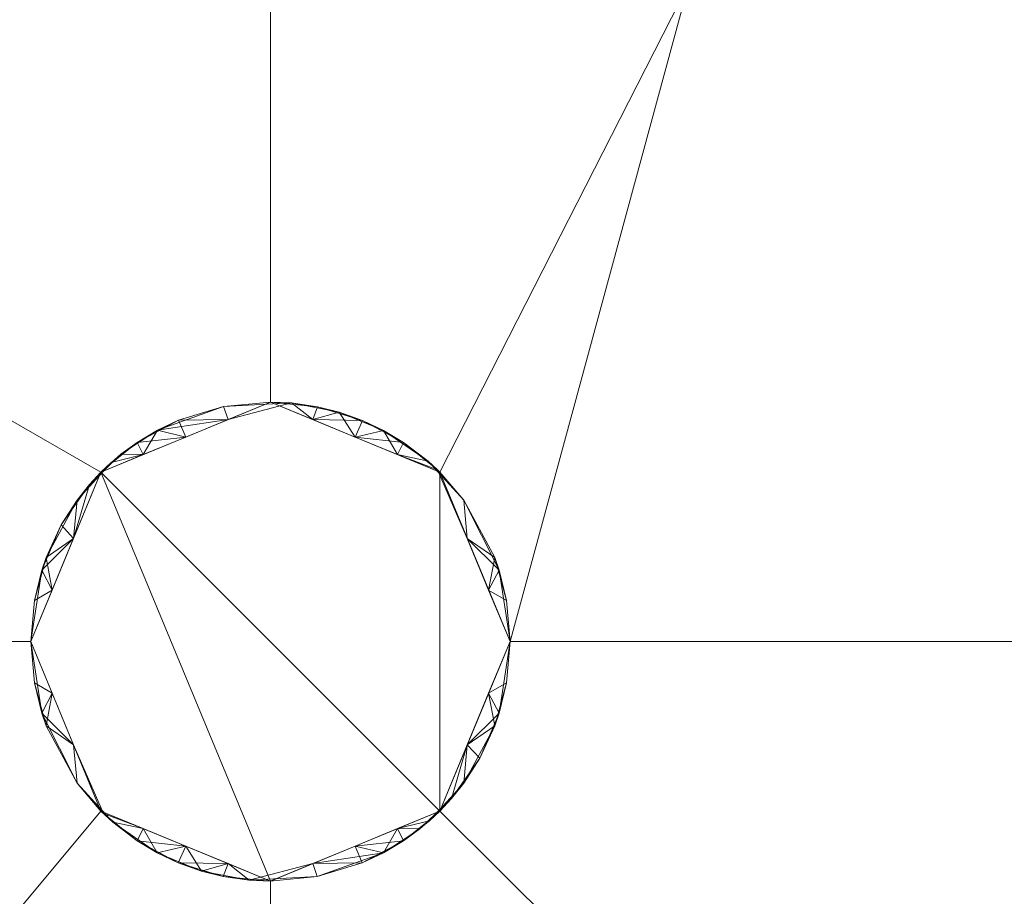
# Model space of a CAD drawing. Header units: millimetres. Extents: x -300 to 300, y 0 to 450.
# Tile 69 of 256: x -18 to 54, y 46 to 110. Entities that reach past the tile are written whole.
import ezdxf

# ---------------------------------------------------------------- set-up
doc = ezdxf.new("R2010")
doc.units = ezdxf.units.MM
doc.layers.add('A-GENM', color=13, linetype='Continuous')

# ---------------------------------------------------------------- blocks, each defined once
blk = doc.blocks.new('MODEL_CCAS0420-1080410R0 - MODEL_CCAS0420-1080410R0-453240-Preview')
at = {"layer": 'A-GENM', "lineweight": 9}
mesh = blk.add_polyface(dxfattribs=at)
corners = [(-296.159, -20, -110), (-295.657, -15.55, -110), (-294.177, -11.323, -110), (-291.793, -7.531, -110), (-288.625, -4.364, -110), (-284.831, -1.981, -110), (-280.602, -0.502, -110), (-276.147, 0, -110), (276.147, 0, -110), (280.596, -0.501, -110), (284.825, -1.978, -110), (288.619, -4.359, -110), (291.788, -7.525, -110), (294.174, -11.316, -110), (295.656, -15.545, -110), (296.159, -20, -110), (296.159, -426.171, -110), (295.658, -430.617, -110), (294.182, -434.842, -110), (291.802, -438.632, -110), (288.638, -441.797, -110), (284.848, -444.179, -110), (280.622, -445.657, -110), (276.171, -446.159, -110), (-276.171, -446.159, -110), (-280.617, -445.658, -110), (-284.842, -444.182, -110), (-288.632, -441.802, -110), (-291.797, -438.638, -110), (-294.179, -434.848, -110), (-295.657, -430.622, -110), (-296.159, -426.171, -110)]
mesh.append_faces([[corners[k] for k in face] for face in [(15, 12, 13, 14)]], dxfattribs={"vtx0": -1})
mesh.append_faces([[corners[k] for k in face] for face in [(16, 8, 15)]], dxfattribs={"vtx0": -1, "vtx1": -1})
mesh.append_faces([[corners[k] for k in face] for face in [(24, 31, 7, 8)]], dxfattribs={"vtx0": -1, "vtx1": -1, "vtx3": -1})
mesh.append_faces([[corners[k] for k in face] for face in [(31, 24, 25, 30), (18, 21, 22, 17), (17, 22, 23, 16)]], dxfattribs={"vtx0": -1, "vtx2": -1})
mesh.append_faces([[corners[k] for k in face] for face in [(0, 3, 4, 5), (0, 5, 6, 7)]], dxfattribs={"vtx0": -1, "vtx3": -1})
mesh.append_faces([[corners[k] for k in face] for face in [(28, 29, 27)]], dxfattribs={"vtx1": -1})
mesh.append_faces([[corners[k] for k in face] for face in [(25, 26, 30), (11, 12, 15, 10), (9, 10, 15, 8), (31, 0, 7)]], dxfattribs={"vtx1": -1, "vtx2": -1})
mesh.append_faces([[corners[k] for k in face] for face in [(23, 24, 8, 16)]], dxfattribs={"vtx1": -1, "vtx2": -1, "vtx3": -1})
mesh.append_faces([[corners[k] for k in face] for face in [(26, 27, 29, 30)]], dxfattribs={"vtx1": -1, "vtx3": -1})
mesh.append_faces([[corners[k] for k in face] for face in [(19, 20, 21, 18)]], dxfattribs={"vtx2": -1})
mesh.append_faces([[corners[k] for k in face] for face in [(0, 1, 2, 3)]], dxfattribs={"vtx3": -1})
mesh = blk.add_polyface(dxfattribs=at)
corners = [(-279.918, -2), (-292.651, -7.27), (-297.929, -20), (-297.929, -224.97), (-297.929, -429.94), (-292.661, -442.661), (-279.94, -447.929), (0, -447.929), (279.94, -447.929), (292.661, -442.661), (297.929, -429.94), (297.929, -224.97), (297.929, -20), (292.651, -7.27), (279.918, -2), (0, -2), (0, -3.5), (13.257, -3.5), (26.515, -3.5), (39.772, -3.5), (53.029, -3.5), (66.287, -3.5), (79.544, -3.5), (92.801, -3.5), (106.059, -3.5), (119.316, -3.5), (132.573, -3.5), (145.831, -3.5), (159.088, -3.5), (172.345, -3.5), (185.603, -3.5), (198.86, -3.5), (212.117, -3.5), (225.375, -3.5), (238.632, -3.5), (251.889, -3.5), (265.147, -3.5), (278.404, -3.5), (291.028, -7.487), (296.497, -19.511), (296.5, -32.769), (296.5, -46.026), (296.5, -59.283), (296.5, -72.541), (296.5, -85.798), (296.5, -99.055), (296.5, -112.313), (296.5, -125.57), (296.5, -138.827), (296.5, -152.085), (296.5, -165.342), (296.5, -178.599), (296.5, -191.857), (296.5, -205.114), (296.5, -218.371), (296.5, -231.629), (296.5, -244.886), (296.5, -258.143), (296.499, -271.401), (296.499, -284.658), (296.499, -297.915), (296.499, -311.173), (296.499, -324.43), (296.499, -337.687), (296.5, -350.945), (296.5, -364.202), (296.5, -377.459), (296.5, -390.717), (296.5, -403.974), (296.5, -417.231), (296.497, -430.489), (291.028, -442.513), (278.404, -446.5), (265.147, -446.5), (251.889, -446.5), (238.632, -446.5), (225.375, -446.5), (212.117, -446.5), (198.86, -446.5), (185.603, -446.5), (172.345, -446.5), (159.088, -446.5), (145.831, -446.5), (132.573, -446.5), (119.316, -446.5), (106.059, -446.5), (92.801, -446.5), (79.544, -446.5), (66.287, -446.5), (53.029, -446.5), (39.772, -446.5), (26.515, -446.5), (13.257, -446.5), (0, -446.5), (-12.926, -446.5), (-25.852, -446.5), (-38.777, -446.5), (-51.703, -446.5), (-64.629, -446.5), (-77.555, -446.5), (-90.48, -446.5), (-103.406, -446.5), (-116.332, -446.5), (-129.258, -446.5), (-142.183, -446.5), (-155.109, -446.5), (-168.035, -446.5), (-180.961, -446.5), (-193.887, -446.5), (-206.812, -446.5), (-219.738, -446.5), (-232.664, -446.5), (-245.59, -446.5), (-258.515, -446.5), (-271.441, -446.5), (-284.356, -445.968), (-294.544, -438.124), (-296.5, -425.35), (-296.5, -412.424), (-296.5, -399.498), (-296.5, -386.572), (-296.5, -373.646), (-296.5, -360.721), (-296.5, -347.795), (-296.499, -334.869), (-296.499, -321.943), (-296.499, -309.018), (-296.499, -296.092), (-296.499, -283.166), (-296.499, -270.24), (-296.5, -257.315), (-296.5, -244.389), (-296.5, -231.463), (-296.5, -218.537), (-296.5, -205.611), (-296.5, -192.686), (-296.5, -179.76), (-296.5, -166.834), (-296.5, -153.908), (-296.5, -140.983), (-296.5, -128.057), (-296.5, -115.131), (-296.5, -102.205), (-296.5, -89.28), (-296.5, -76.354), (-296.5, -63.428), (-296.5, -50.502), (-296.5, -37.576), (-296.5, -24.651), (-294.544, -11.876), (-284.356, -4.032), (-271.441, -3.5), (-258.515, -3.5), (-245.59, -3.5), (-232.664, -3.5), (-219.738, -3.5), (-206.812, -3.5), (-193.887, -3.5), (-180.961, -3.5), (-168.035, -3.5), (-155.109, -3.5), (-142.183, -3.5), (-129.258, -3.5), (-116.332, -3.5), (-103.406, -3.5), (-90.48, -3.5), (-77.555, -3.5), (-64.629, -3.5), (-51.703, -3.5), (-38.777, -3.5), (-25.852, -3.5), (-12.926, -3.5), (-294.538, -438.129), (-294.547, -438.108)]
mesh.append_faces([[corners[k] for k in face] for face in [(116, 172, 173)]])
mesh.append_faces([[corners[k] for k in face] for face in [(118, 4, 117), (6, 115, 5), (115, 6, 114), (7, 104, 6), (1, 150, 0), (151, 0, 150)]], dxfattribs={"vtx0": -1, "vtx1": -1})
mesh.append_faces([[corners[k] for k in face] for face in [(4, 124, 125), (7, 99, 100), (2, 148, 149), (149, 1, 2), (2, 141, 142), (0, 151, 152), (0, 160, 161, 15), (15, 165, 166), (15, 170, 171), (8, 81, 82, 7), (8, 72, 73), (11, 61, 62, 10), (12, 46, 47, 11), (38, 13, 14, 37), (13, 38, 39, 12)]], dxfattribs={"vtx0": -1, "vtx2": -1})
mesh.append_faces([[corners[k] for k in face] for face in [(4, 118, 119, 120), (4, 120, 121, 122), (3, 128, 129, 130), (3, 130, 131, 132), (3, 138, 139, 140), (0, 154, 155, 156), (0, 156, 157, 158), (15, 161, 162, 163), (15, 163, 164, 165), (8, 73, 74, 75), (7, 86, 87, 88), (7, 83, 84, 85), (10, 68, 69, 70), (11, 55, 56, 57), (14, 28, 29, 30), (14, 32, 33, 34), (15, 19, 20, 21), (12, 44, 45, 46), (11, 49, 50, 51), (11, 47, 48, 49), (12, 39, 40, 41)]], dxfattribs={"vtx0": -1, "vtx3": -1})
mesh.append_faces([[corners[k] for k in face] for face in [(123, 124, 4, 122), (127, 128, 3, 126), (113, 114, 6, 112), (111, 112, 6, 110), (109, 110, 6, 108), (107, 108, 6, 106), (96, 97, 7, 95), (105, 106, 6, 104), (103, 104, 7, 102), (101, 102, 7, 100), (98, 99, 7, 97), (94, 95, 7, 93), (135, 136, 3, 134), (137, 138, 3, 136), (133, 134, 3, 132), (145, 146, 2, 144), (147, 148, 2, 146), (143, 144, 2, 142), (149, 150, 1), (153, 154, 0, 152), (159, 160, 0, 158), (169, 170, 15, 168), (167, 168, 15, 166), (78, 79, 8, 77), (80, 81, 8, 79), (76, 77, 8, 75), (91, 92, 7, 90), (89, 90, 7, 88), (85, 86, 7), (82, 83, 7), (67, 68, 10, 66), (65, 66, 10, 64), (60, 61, 11, 59), (58, 59, 11, 57), (63, 64, 10, 62), (54, 55, 11, 53), (26, 27, 15, 25), (31, 32, 14, 30), (16, 17, 15, 171), (18, 19, 15, 17), (24, 25, 15, 23), (22, 23, 15, 21), (34, 35, 14), (52, 53, 11, 51), (36, 37, 14, 35), (42, 43, 12, 41), (43, 44, 12), (92, 93, 7)]], dxfattribs={"vtx1": -1, "vtx2": -1})
mesh.append_faces([[corners[k] for k in face] for face in [(3, 4, 125, 126), (2, 3, 140, 141), (71, 72, 8, 9), (70, 71, 9, 10), (27, 28, 14, 15)]], dxfattribs={"vtx1": -1, "vtx3": -1})
mesh.append_faces([[corners[k] for k in face] for face in [(4, 173, 117), (115, 172, 5)]], dxfattribs={"vtx2": -1})
mesh = blk.add_polyface(dxfattribs=at)
corners = [(0, -113.079, -5), (74.359, -113.079, -5), (148.718, -113.079, -5), (223.077, -113.079, -5), (294.5, -132.968, -5), (294.499, -81.318, -5), (294.499, -29.667, -5), (258.762, -5.5, -5), (206.609, -5.5, -5), (154.956, -5.5, -5), (103.303, -5.5, -5), (51.652, -5.5, -5), (0, -5.5, -5), (-59.752, -5.5, -5), (-119.504, -5.5, -5), (-179.256, -5.5, -5), (-239.009, -5.5, -5), (-294.499, -25.775, -5), (-289.1, -8.453, -5), (-294.499, -73.214, -5), (-294.5, -132.968, -5), (-275.116, -113.088, -5), (-244.547, -113.079, -5), (-213.979, -113.079, -5), (-183.41, -113.079, -5), (-152.842, -113.079, -5), (-122.274, -113.079, -5), (-91.705, -113.079, -5), (-61.137, -113.079, -5), (-30.568, -113.079, -5), (-119.5, -65, -5), (-114.374, -52.626, -5), (-102, -47.5, -5), (-89.626, -52.626, -5), (-84.5, -65, -5), (-89.626, -77.374, -5), (-102, -82.5, -5), (-114.374, -77.374, -5), (17.5, -65, -5), (12.374, -77.374, -5), (0, -82.5, -5), (-12.374, -77.374, -5), (-17.5, -65, -5), (-12.374, -52.626, -5), (0, -47.5, -5), (12.374, -52.626, -5), (119.5, -65, -5), (114.374, -77.374, -5), (102, -82.5, -5), (89.626, -77.374, -5), (84.5, -65, -5), (89.626, -52.626, -5), (102, -47.5, -5), (114.374, -52.626, -5), (-290.42, -24.284, -5)]
mesh.append_faces([[corners[k] for k in face] for face in [(18, 17, 54)]])
mesh.append_faces([[corners[k] for k in face] for face in [(32, 14, 31), (42, 29, 41), (50, 1, 49), (8, 3, 7), (53, 10, 52)]], dxfattribs={"vtx0": -1, "vtx1": -1})
mesh.append_faces([[corners[k] for k in face] for face in [(13, 34, 42, 43)]], dxfattribs={"vtx0": -1, "vtx1": -1, "vtx3": -1})
mesh.append_faces([[corners[k] for k in face] for face in [(30, 24, 25, 37), (16, 22, 23, 15), (35, 27, 28, 34), (37, 25, 26, 36), (36, 26, 27, 35), (31, 14, 15, 30), (13, 33, 34), (0, 40, 41, 29), (11, 50, 51, 10), (12, 44, 45, 11), (10, 51, 52)]], dxfattribs={"vtx0": -1, "vtx2": -1})
mesh.append_faces([[corners[k] for k in face] for face in [(19, 21, 22, 16), (15, 23, 24, 30), (11, 45, 38, 50)]], dxfattribs={"vtx0": -1, "vtx2": -1, "vtx3": -1})
mesh.append_faces([[corners[k] for k in face] for face in [(20, 21, 19)]], dxfattribs={"vtx1": -1})
mesh.append_faces([[corners[k] for k in face] for face in [(47, 48, 2)]], dxfattribs={"vtx1": -1, "vtx2": -1})
mesh.append_faces([[corners[k] for k in face] for face in [(28, 29, 42, 34), (38, 39, 1, 50), (46, 47, 2, 9)]], dxfattribs={"vtx1": -1, "vtx2": -1, "vtx3": -1})
mesh.append_faces([[corners[k] for k in face] for face in [(13, 14, 32, 33), (12, 13, 43, 44), (39, 40, 0, 1), (48, 49, 1, 2), (2, 3, 8, 9), (53, 46, 9, 10)]], dxfattribs={"vtx1": -1, "vtx3": -1})
mesh.append_faces([[corners[k] for k in face] for face in [(16, 54, 19), (5, 6, 7)]], dxfattribs={"vtx2": -1})
mesh.append_faces([[corners[k] for k in face] for face in [(3, 4, 5, 7)]], dxfattribs={"vtx2": -1, "vtx3": -1})
mesh = blk.add_polyface(dxfattribs=at)
corners = [(17.5, -65, -15), (12.374, -52.626, -15), (0, -47.5, -15), (-12.374, -52.626, -15), (-17.5, -65, -15), (-12.374, -77.374, -15), (0, -82.5, -15), (12.374, -77.374, -15)]
mesh.append_faces([[corners[k] for k in face] for face in [(4, 5, 3)]], dxfattribs={"vtx1": -1})
mesh.append_faces([[corners[k] for k in face] for face in [(6, 7, 3, 5), (2, 3, 7)]], dxfattribs={"vtx1": -1, "vtx2": -1})
mesh.append_faces([[corners[k] for k in face] for face in [(7, 0, 1, 2)]], dxfattribs={"vtx3": -1})
mesh = blk.add_polyface(dxfattribs=at)
corners = [(-17.5, -65, -5), (-17.5, -65, -7.5), (-17.5, -65, -10), (-17.5, -65, -12.5), (-17.5, -65, -15), (-12.374, -52.626, -15), (0, -47.5, -15), (12.374, -52.626, -15), (17.5, -65, -15), (17.5, -65, -12.5), (17.5, -65, -10), (17.5, -65, -7.5), (17.5, -65, -5), (12.374, -52.626, -5), (0, -47.5, -5), (-12.374, -52.626, -5), (-14.38, -57.467, -5), (14.38, -57.467, -5), (-14.38, -57.467, -15), (14.38, -57.467, -15), (-16.704, -59.782, -8.75), (16.704, -59.782, -8.75), (-15.94, -61.234, -15), (15.94, -61.234, -15), (-14.122, -54.665, -10.486), (-6.187, -50.063, -5), (-6.187, -50.063, -15), (14.122, -54.665, -10.486), (6.187, -50.063, -5), (6.187, -50.063, -15), (-3.414, -47.836, -10), (-9.722, -50.449, -10.835), (9.722, -50.449, -10.835), (3.444, -47.842, -10.085), (-16.387, -58.859, -12.058), (-17.238, -61.986, -11.25), (16.387, -58.859, -12.058), (17.238, -61.986, -11.25), (-15.94, -61.234, -5), (15.94, -61.234, -5), (-15.285, -56.478, -8.009), (-13.221, -53.534, -7.777), (-9.281, -51.344, -5), (-8.249, -49.566, -7.918), (-12.066, -52.325, -9.989), (-10.913, -51.319, -7.684), (-11.619, -51.914, -12.542), (-9.281, -51.344, -15), (-6.701, -48.834, -10.391), (-3.094, -48.781, -15), (14.122, -54.665, -7.302), (11.511, -51.818, -8.129), (8.27, -49.578, -7.908), (5.032, -48.239, -7.513), (1.541, -47.568, -7.63), (3.094, -48.781, -5), (0.013, -47.5, -10.165), (9.281, -51.344, -5), (6.725, -48.844, -10.364), (-3.094, -48.781, -5), (12.196, -52.45, -12.106), (9.281, -51.344, -15), (3.094, -48.781, -15)]
mesh.append_faces([[corners[k] for k in face] for face in [(39, 11, 12)]], dxfattribs={"vtx0": -1})
mesh.append_faces([[corners[k] for k in face] for face in [(19, 60, 7), (13, 50, 17), (59, 54, 14), (42, 43, 25), (26, 31, 47), (49, 48, 26), (14, 54, 55), (6, 56, 49), (7, 60, 61)]], dxfattribs={"vtx0": -1, "vtx1": -1})
mesh.append_faces([[corners[k] for k in face] for face in [(18, 24, 34), (27, 36, 21), (34, 20, 35), (20, 40, 16), (46, 44, 24), (46, 47, 31), (58, 29, 32), (30, 59, 43), (41, 16, 40), (20, 38, 1), (23, 37, 36), (39, 21, 11), (50, 27, 21), (44, 31, 45), (19, 27, 60), (50, 13, 51), (53, 52, 28), (30, 48, 49), (41, 40, 24), (48, 31, 26), (57, 52, 51), (33, 62, 58), (58, 52, 53), (3, 22, 35), (40, 20, 34), (2, 35, 20), (34, 35, 22), (19, 36, 27), (37, 10, 21), (9, 37, 23), (36, 37, 21), (24, 40, 34), (41, 24, 44), (43, 45, 31), (43, 31, 48), (45, 41, 44), (31, 44, 46), (41, 45, 15), (45, 43, 42), (33, 56, 62), (5, 46, 24), (30, 49, 56), (17, 50, 21), (51, 60, 27), (50, 51, 27), (32, 51, 52), (32, 52, 58), (33, 53, 54), (53, 55, 54), (33, 54, 56), (54, 30, 56), (32, 61, 60), (33, 58, 53), (30, 54, 59), (43, 48, 30), (32, 60, 51)]], dxfattribs={"vtx0": -1, "vtx1": -1, "vtx2": -1})
mesh.append_faces([[corners[k] for k in face] for face in [(21, 10, 11), (35, 2, 3), (45, 42, 15), (34, 22, 18), (37, 9, 10), (36, 19, 23), (20, 16, 38), (46, 5, 47), (51, 13, 57), (53, 28, 55), (32, 29, 61)]], dxfattribs={"vtx0": -1, "vtx2": -1})
mesh.append_faces([[corners[k] for k in face] for face in [(0, 1, 38)]], dxfattribs={"vtx1": -1})
mesh.append_faces([[corners[k] for k in face] for face in [(1, 2, 20), (39, 17, 21), (18, 5, 24), (62, 29, 58), (6, 62, 56), (15, 16, 41), (59, 25, 43), (57, 28, 52)]], dxfattribs={"vtx1": -1, "vtx2": -1})
mesh.append_faces([[corners[k] for k in face] for face in [(23, 8, 9), (3, 4, 22)]], dxfattribs={"vtx2": -1})
mesh = blk.add_polyface(dxfattribs=at)
corners = [(-17.5, -65, -5), (-12.374, -77.374, -5), (0, -82.5, -5), (12.374, -77.374, -5), (17.5, -65, -5), (17.5, -65, -7.5), (17.5, -65, -10), (17.5, -65, -12.5), (17.5, -65, -15), (12.374, -77.374, -15), (0, -82.5, -15), (-12.374, -77.374, -15), (-17.5, -65, -15), (-17.5, -65, -12.5), (-17.5, -65, -10), (-17.5, -65, -7.5), (14.38, -72.533, -5), (-14.38, -72.533, -5), (14.38, -72.533, -15), (-14.38, -72.533, -15), (16.704, -70.218, -8.75), (-16.704, -70.218, -8.75), (15.94, -68.766, -15), (-15.94, -68.766, -15), (14.122, -75.335, -10.486), (6.187, -79.937, -5), (6.187, -79.937, -15), (-14.122, -75.335, -10.486), (-6.187, -79.937, -5), (-6.187, -79.937, -15), (3.414, -82.164, -10), (9.722, -79.551, -10.835), (-9.722, -79.551, -10.835), (-3.444, -82.158, -10.085), (16.387, -71.141, -12.058), (17.238, -68.014, -11.25), (-16.387, -71.141, -12.058), (-17.238, -68.014, -11.25), (15.94, -68.766, -5), (-15.94, -68.766, -5), (15.285, -73.522, -8.009), (13.221, -76.466, -7.777), (9.281, -78.656, -5), (8.249, -80.434, -7.918), (12.066, -77.675, -9.989), (10.913, -78.681, -7.684), (11.619, -78.086, -12.542), (9.281, -78.656, -15), (6.701, -81.166, -10.391), (3.094, -81.219, -15), (-14.122, -75.335, -7.302), (-11.511, -78.182, -8.129), (-8.27, -80.422, -7.908), (-5.032, -81.761, -7.513), (-1.541, -82.432, -7.63), (-3.094, -81.219, -5), (-0.013, -82.5, -10.165), (-9.281, -78.656, -5), (-6.725, -81.156, -10.364), (3.094, -81.219, -5), (-12.196, -77.55, -12.106), (-9.281, -78.656, -15), (-3.094, -81.219, -15)]
mesh.append_faces([[corners[k] for k in face] for face in [(39, 15, 0)]], dxfattribs={"vtx0": -1})
mesh.append_faces([[corners[k] for k in face] for face in [(19, 60, 11), (1, 50, 17), (59, 54, 2), (42, 43, 25), (26, 31, 47), (49, 48, 26), (2, 54, 55), (10, 56, 49)]], dxfattribs={"vtx0": -1, "vtx1": -1})
mesh.append_faces([[corners[k] for k in face] for face in [(18, 24, 34), (27, 36, 21), (34, 20, 35), (20, 40, 16), (46, 44, 24), (46, 47, 31), (30, 59, 43), (41, 16, 40), (20, 38, 5), (23, 37, 36), (39, 21, 15), (50, 27, 21), (44, 31, 45), (19, 27, 60), (50, 1, 51), (53, 52, 28), (30, 48, 49), (41, 40, 24), (48, 31, 26), (57, 52, 51), (33, 62, 58), (58, 52, 53), (7, 22, 35), (40, 20, 34), (6, 35, 20), (34, 35, 22), (19, 36, 27), (37, 14, 21), (13, 37, 23), (36, 37, 21), (24, 40, 34), (41, 24, 44), (43, 45, 31), (43, 31, 48), (45, 41, 44), (31, 44, 46), (41, 45, 3), (45, 43, 42), (9, 46, 24), (30, 49, 56), (17, 50, 21), (51, 60, 27), (50, 51, 27), (32, 51, 52), (32, 52, 58), (33, 53, 54), (53, 55, 54), (33, 54, 56), (54, 30, 56), (29, 32, 58), (33, 58, 53), (30, 54, 59), (43, 48, 30), (32, 60, 51), (32, 61, 60), (33, 56, 62)]], dxfattribs={"vtx0": -1, "vtx1": -1, "vtx2": -1})
mesh.append_faces([[corners[k] for k in face] for face in [(21, 14, 15), (35, 6, 7), (45, 42, 3), (34, 22, 18), (60, 61, 11), (37, 13, 14), (36, 19, 23), (20, 16, 38), (32, 29, 61), (46, 9, 47), (51, 1, 57), (53, 28, 55)]], dxfattribs={"vtx0": -1, "vtx2": -1})
mesh.append_faces([[corners[k] for k in face] for face in [(4, 5, 38)]], dxfattribs={"vtx1": -1})
mesh.append_faces([[corners[k] for k in face] for face in [(5, 6, 20), (39, 17, 21), (18, 9, 24), (62, 29, 58), (10, 62, 56), (3, 16, 41), (59, 25, 43), (57, 28, 52)]], dxfattribs={"vtx1": -1, "vtx2": -1})
mesh.append_faces([[corners[k] for k in face] for face in [(23, 12, 13), (7, 8, 22)]], dxfattribs={"vtx2": -1})

msp = doc.modelspace()

# ---------------------------------------------------------------- block references
at = {"layer": 'A-GENM', "lineweight": 9, "rotation": 180}
msp.add_blockref('MODEL_CCAS0420-1080410R0 - MODEL_CCAS0420-1080410R0-453240-Preview', (0, 0, 850), dxfattribs=at)

doc.saveas('drawing.dxf')
